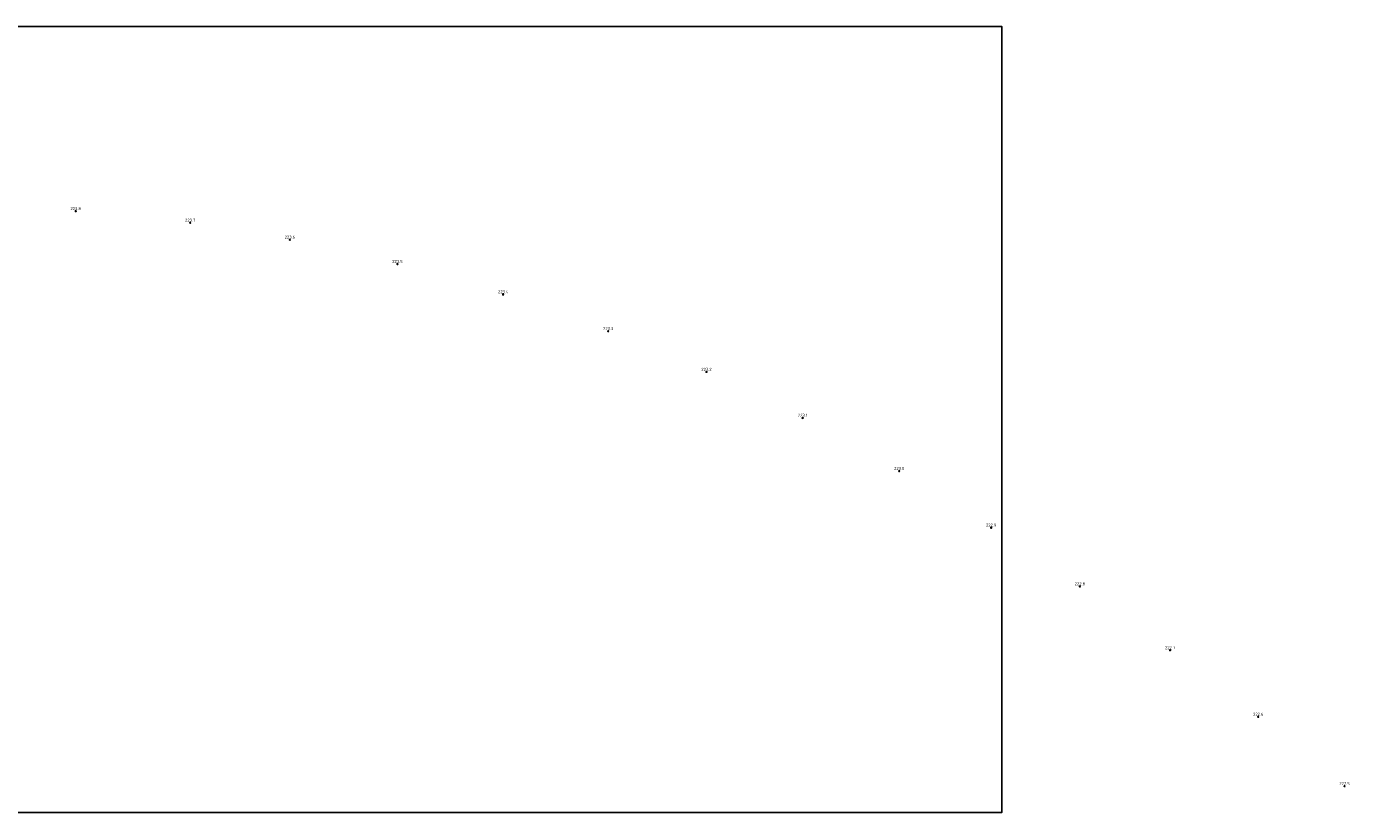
# Model space of a CAD drawing. Extents: x 142174 to 144605, y 416662 to 417384.
# Tile 2 of 2: x 143390 to 144605, y 416662 to 417384. Entities that reach past the tile are written whole.
import ezdxf
from ezdxf.enums import TextEntityAlignment as Align

# ---------------------------------------------------------------- set-up
doc = ezdxf.new("R2010")
doc.units = 0
doc.layers.add('hectometerpunten', color=7, linetype='Continuous')
doc.layers.add('hectometerpunten_001', color=1, linetype='Continuous')
doc.layers.add('X-XX-AL-T25', color=7, linetype='Continuous', lineweight=25)
doc.styles.add('NLCS-ISO-M500-T25', font='NLCS-ISO.ttf', dxfattribs={"height": 1.25})

# ---------------------------------------------------------------- blocks, each defined once
blk = doc.blocks.new('Rivier_kilometrering')
h = blk.add_hatch(color=256)
h.dxf.hatch_style = 1
h.paths.add_polyline_path([(-0.23, 0, 0.261667), (-0.12, -0.2), (0.12, 0.2, 0.585204)], flags=17)
h.paths.add_polyline_path([(0.23, 0, 1), (-0.23, 0, 1)])
blk.add_circle((0, 0), 0.232)
at = {"layer": 'X-XX-AL-T25', "ltscale": 0.1, "style": 'NLCS-ISO-M500-T25'}
blk.add_attdef('KILOMETER', text='', height=1.39, dxfattribs=at).set_placement((0, 0.5), align=Align.CENTER)

msp = doc.modelspace()

# ---------------------------------------------------------------- linework, layer by layer
msp.add_lwpolyline([(142557.6, 416662.3), (144285.7, 416662.3), (144285.7, 417384.1), (142557.6, 417384.1)], close=True)

# ---------------------------------------------------------------- block references
at = {"layer": 'hectometerpunten'}
ref = msp.add_blockref('Rivier_kilometrering', (143434.8, 417214.5), dxfattribs=dict(at, xscale=2, yscale=2, zscale=2))
ref.add_attrib('KILOMETER', '223.8', dxfattribs={"layer": 'hectometerpunten_001', "height": 2.78, "style": 'NLCS-ISO-M500-T25'}).set_placement((143434.8, 417215.5), align=Align.CENTER)
ref = msp.add_blockref('Rivier_kilometrering', (143540, 417203.9), dxfattribs=dict(at, xscale=2, yscale=2, zscale=2))
ref.add_attrib('KILOMETER', '223.7', dxfattribs={"layer": 'hectometerpunten_001', "height": 2.78, "style": 'NLCS-ISO-M500-T25'}).set_placement((143540, 417204.9), align=Align.CENTER)
ref = msp.add_blockref('Rivier_kilometrering', (143631.6, 417188.3), dxfattribs=dict(at, xscale=2, yscale=2, zscale=2))
ref.add_attrib('KILOMETER', '223.6', dxfattribs={"layer": 'hectometerpunten_001', "height": 2.78, "style": 'NLCS-ISO-M500-T25'}).set_placement((143631.6, 417189.3), align=Align.CENTER)
ref = msp.add_blockref('Rivier_kilometrering', (143730.4, 417165.9), dxfattribs=dict(at, xscale=2, yscale=2, zscale=2))
ref.add_attrib('KILOMETER', '223.5', dxfattribs={"layer": 'hectometerpunten_001', "height": 2.78, "style": 'NLCS-ISO-M500-T25'}).set_placement((143730.4, 417166.9), align=Align.CENTER)
ref = msp.add_blockref('Rivier_kilometrering', (143827.6, 417138), dxfattribs=dict(at, xscale=2, yscale=2, zscale=2))
ref.add_attrib('KILOMETER', '223.4', dxfattribs={"layer": 'hectometerpunten_001', "height": 2.78, "style": 'NLCS-ISO-M500-T25'}).set_placement((143827.6, 417139), align=Align.CENTER)
ref = msp.add_blockref('Rivier_kilometrering', (143924.1, 417104.3), dxfattribs=dict(at, xscale=2, yscale=2, zscale=2))
ref.add_attrib('KILOMETER', '223.3', dxfattribs={"layer": 'hectometerpunten_001', "height": 2.78, "style": 'NLCS-ISO-M500-T25'}).set_placement((143924.1, 417105.3), align=Align.CENTER)
ref = msp.add_blockref('Rivier_kilometrering', (144014.4, 417066.9), dxfattribs=dict(at, xscale=2, yscale=2, zscale=2))
ref.add_attrib('KILOMETER', '223.2', dxfattribs={"layer": 'hectometerpunten_001', "height": 2.78, "style": 'NLCS-ISO-M500-T25'}).set_placement((144014.4, 417067.9), align=Align.CENTER)
ref = msp.add_blockref('Rivier_kilometrering', (144102.8, 417024.7), dxfattribs=dict(at, xscale=2, yscale=2, zscale=2))
ref.add_attrib('KILOMETER', '223.1', dxfattribs={"layer": 'hectometerpunten_001', "height": 2.78, "style": 'NLCS-ISO-M500-T25'}).set_placement((144102.8, 417025.7), align=Align.CENTER)
ref = msp.add_blockref('Rivier_kilometrering', (144191.5, 416975.9), dxfattribs=dict(at, xscale=2, yscale=2, zscale=2))
ref.add_attrib('KILOMETER', '223.0', dxfattribs={"layer": 'hectometerpunten_001', "height": 2.78, "style": 'NLCS-ISO-M500-T25'}).set_placement((144191.5, 416976.9), align=Align.CENTER)
ref = msp.add_blockref('Rivier_kilometrering', (144276, 416923.9), dxfattribs=dict(at, xscale=2, yscale=2, zscale=2))
ref.add_attrib('KILOMETER', '222.9', dxfattribs={"layer": 'hectometerpunten_001', "height": 2.78, "style": 'NLCS-ISO-M500-T25'}).set_placement((144276, 416924.9), align=Align.CENTER)
ref = msp.add_blockref('Rivier_kilometrering', (144357.5, 416869.9), dxfattribs=dict(at, xscale=2, yscale=2, zscale=2))
ref.add_attrib('KILOMETER', '222.8', dxfattribs={"layer": 'hectometerpunten_001', "height": 2.78, "style": 'NLCS-ISO-M500-T25'}).set_placement((144357.5, 416870.9), align=Align.CENTER)
ref = msp.add_blockref('Rivier_kilometrering', (144440.4, 416811.3), dxfattribs=dict(at, xscale=2, yscale=2, zscale=2))
ref.add_attrib('KILOMETER', '222.7', dxfattribs={"layer": 'hectometerpunten_001', "height": 2.78, "style": 'NLCS-ISO-M500-T25'}).set_placement((144440.4, 416812.3), align=Align.CENTER)
ref = msp.add_blockref('Rivier_kilometrering', (144521.4, 416750.2), dxfattribs=dict(at, xscale=2, yscale=2, zscale=2))
ref.add_attrib('KILOMETER', '222.6', dxfattribs={"layer": 'hectometerpunten_001', "height": 2.78, "style": 'NLCS-ISO-M500-T25'}).set_placement((144521.4, 416751.2), align=Align.CENTER)
ref = msp.add_blockref('Rivier_kilometrering', (144600.7, 416686.5), dxfattribs=dict(at, xscale=2, yscale=2, zscale=2))
ref.add_attrib('KILOMETER', '222.5', dxfattribs={"layer": 'hectometerpunten_001', "height": 2.78, "style": 'NLCS-ISO-M500-T25'}).set_placement((144600.7, 416687.5), align=Align.CENTER)

doc.saveas('drawing.dxf')
